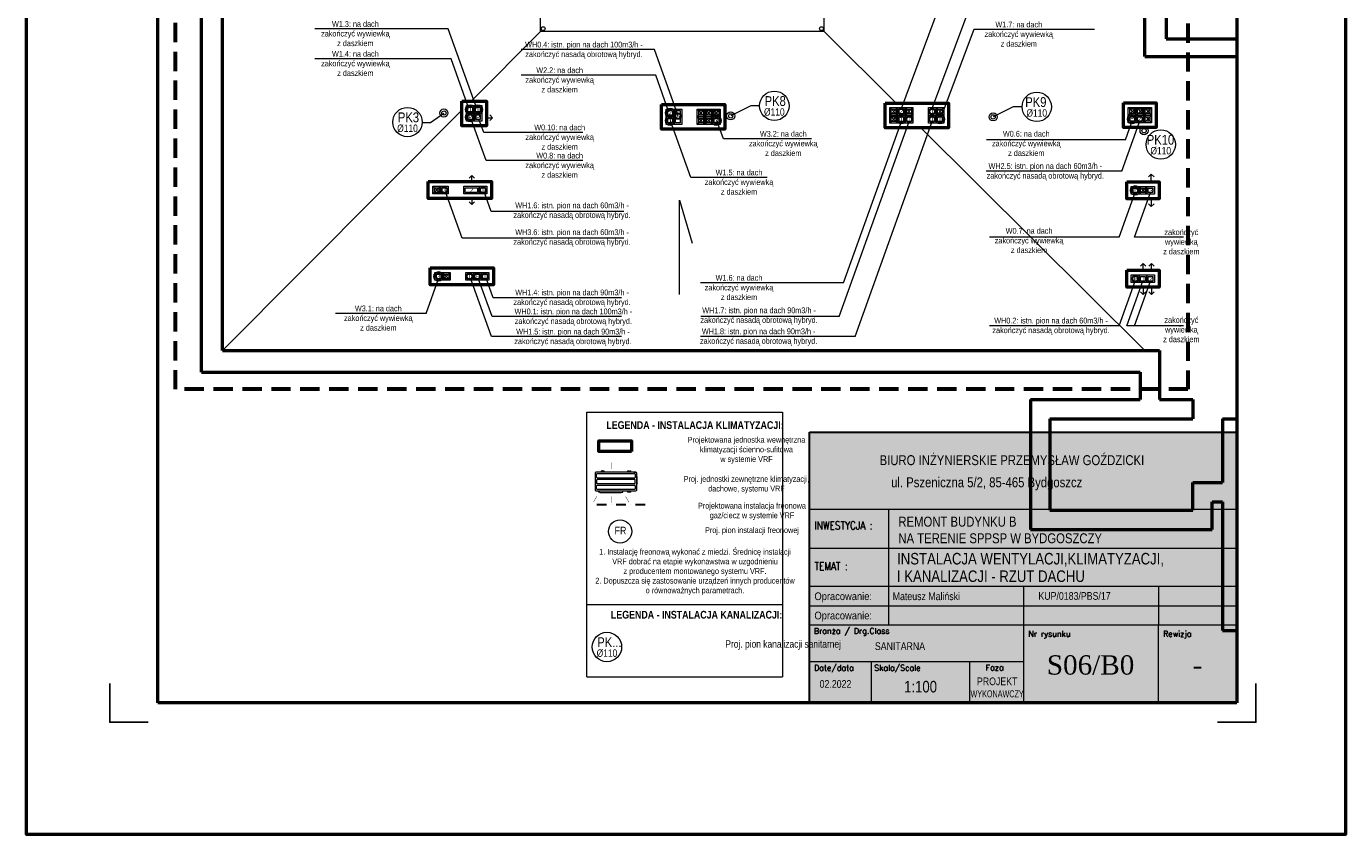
# Model space of a CAD drawing. Header units: millimetres. Extents: x -23540 to 53212, y -37964 to 41185.
# Tile 1 of 203: x -23540 to -20122, y -33187 to -31092. Entities that reach past the tile are written whole.
import ezdxf
from ezdxf.enums import TextEntityAlignment as Align

# ---------------------------------------------------------------- set-up
doc = ezdxf.new("R2010")
doc.units = ezdxf.units.MM
doc.linetypes.add('DASHDOT', pattern=[1, 0.5, -0.25, 0, -0.25])
doc.linetypes.add('DASHEDX2', pattern=[1.5, 1, -0.5])
doc.layers.get('0').update_dxf_attribs({"lineweight": 18})
for name, color, linetype, lineweight in [('M_Ramki do druku', 7, 'Continuous', 18), ('M_Ramki rysunków', 2, 'Continuous', 18), ('mm_klima_PROJ', 86, 'Continuous', 35), ('mm_klimatyzacja', 94, 'Continuous', 50), ('MM_KS', 14, 'Continuous', 50), ('MM_KS_OPISY', 7, 'Continuous', 9), ('mm_WENT_graw', 200, 'Continuous', 15), ('mm_went_opis', 7, 'Continuous', 15), ('mm_Wentylacja', 5, 'Continuous', 50), ('mm_wentylacja_bloki', 7, 'Continuous', 18), ('PG_PRZERYWANE_ŚREDNIE', 1, 'DASHEDX2', 18), ('PG_WIDOKOWE_CIENKIE', 1, 'Continuous', 18), ('PG_ŚCIANY_SŁUPY', 4, 'Continuous', 18), ('Przekrojowa', 60, 'Continuous', 18), ('TABC', 1, 'Continuous', 18), ('TABELKA', 7, 'Continuous', 18)]:
    doc.layers.add(name, color=color, linetype=linetype, lineweight=lineweight)
doc.styles.add('BIKTS', font='bikromsw.shx', dxfattribs={"width": 0.85})
doc.styles.add('MtXpl_Arial_Narrow', font='ARIALN.TTF')
doc.styles.add('ROMANC', font='times.ttf', dxfattribs={"height": 20})
doc.styles.add('ROMANS', font='bikromsw.shx', dxfattribs={"width": 0.8})
doc.styles.add('SIMPLEX', font='SIMPLEX')
doc.styles.get("Standard").update_dxf_attribs({"font": 'arial.ttf'})

# ---------------------------------------------------------------- blocks, each defined once
blk = doc.blocks.new('A$Ca7df3ec1')
at = {"layer": 'PG_ŚCIANY_SŁUPY', "color": 252, "lineweight": 13}
for points in [[(2, 22), (22, 22), (22, 2), (2, 2)], [(6, 18), (18, 18), (18, 6), (6, 6)]]:
    blk.add_lwpolyline(points, close=True, dxfattribs=at)
blk = doc.blocks.new('A$C18dd1a9f')
at = {"layer": 'mm_Wentylacja', "color": 1, "lineweight": 15, "ltscale": 50}
for radius in [12.2, 8.1]:
    blk.add_circle((-6, 6), radius, dxfattribs=at)
blk = doc.blocks.new('A$C38c5ed0e')
at = {"true_color": 0xffffff}
h = blk.add_hatch(color=7, dxfattribs=at)
h.dxf.hatch_style = 1
h.paths.add_polyline_path([(1107.2, 702), (0, 702), (0, 0), (1107.2, 0)])
at = {"layer": 'Przekrojowa', "color": 18, "lineweight": 30, "true_color": 0x000000}
for p, q in [((0, 0), (0, 702)), ((0, 702), (1107.2, 702))]:
    blk.add_line(p, q, dxfattribs=at)
blk = doc.blocks.new('TAB-SP')
at = {"color": 18, "true_color": 0x000000}
for p, q in [((-5536, 0), (-5536, 3510)), ((-5536, 3510), (0, 3510)), ((0, 3510), (0, 0)), ((-4506, 2008), (-4506, 2508)), ((-5536, 2008), (0, 2008)), ((-4506, 1014), (-4506, 2025)), ((-2760, 1508), (-2760, 531)), ((-1014, 1508), (-1014, 1008)), ((-5520, 1258), (0, 1258)), ((0, 1008), (-5536, 1008)), ((-4506, 1008), (-4506, 1014)), ((-1014, 0), (-1014, 1008)), ((-5536, 0), (0, 0))]:
    blk.add_line(p, q, dxfattribs=at)
at = {"color": 18, "linetype": 'Continuous', "true_color": 0x000000}
for p, q in [((0, 2508), (-5536, 2508)), ((0, 1508), (-5536, 1508)), ((-2760, 531), (-5536, 531)), ((-4733, 0), (-4733, 531)), ((-3457, 0), (-3457, 531)), ((-2760, 531), (-2760, 0))]:
    blk.add_line(p, q, dxfattribs=at)
at = {"color": 18, "true_color": 0x000000, "style": 'ROMANS', "width": 0.711769}
for p, p2 in [((-5470, 1333), (-4691, 1333)), ((-5470, 1083), (-4691, 1083))]:
    blk.add_text('Opracowanie: ', height=100, dxfattribs=at).set_placement(p, p2, align=Align.FIT)
at = {"color": 18, "true_color": 0x000000, "style": 'BIKTS', "width": 0.85}
for tag, p, height in [('TEMAT1', (-4383, 1811), 150), ('TEMAT2', (-4383, 1591), 150), ('PROJEKTOWAł1', (-4383, 1336), 100), ('UPR.NR1', (-2569, 1341), 100), ('PROJEKTOWAŁ2', (-4383, 1086), 100), ('UPR.NR2', (-2569, 1091), 100), ('BRANżA', (-4783, 686), 100), ('FAZA', (-3199, 242), 100), ('DATA', (-5403, 196), 100), ('SKALA', (-4363, 136), 150), ('UPR.NR4', (-3378, 73), 100)]:
    blk.add_attdef(tag, p, '', height=height, dxfattribs=at)
at = {"color": 18, "true_color": 0x000000, "style": 'ROMANC'}
for tag, p in [('NR', (-2075, 368)), ('REWIZJA', (-508, 368))]:
    blk.add_attdef(tag, text='', height=250, dxfattribs=at).set_placement(p, align=Align.CENTER)
at = {"layer": 'TABC', "color": 18, "linetype": 'Continuous', "true_color": 0x000000, "style": 'SIMPLEX'}
for s, p in [('Branża / Drg.Class', (-5478, 896)), ('Nr rysunku', (-2700, 859)), ('Rewizja', (-954, 859)), ('Date/data', (-5475, 418)), ('Skala/Scale', (-4696, 418)), ('Faza', (-3252, 421))]:
    blk.add_text(s, height=74.6, dxfattribs=at).set_placement(p)
at = {"layer": 'TABELKA', "color": 18, "true_color": 0x000000}
for s, height, style, width, p in [('BIURO INŻYNIERSKIE PRZEMYSŁAW GOŹDZICKI', 128.93, 'BIKTS', 0.85, (-4626, 3082)), ('ul. Pszeniczna 5/2, 85-465 Bydgoszcz', 128.93, 'BIKTS', 0.85, (-4477, 2795)), ('REMONT BUDYNKU B', 128.93, 'BIKTS', 0.85, (-4383, 2285)), ('INWESTYCJA :', 105.6, 'SIMPLEX', 0.8, (-5470, 2248)), ('NA TERENIE SPPSP W BYDGOSZCZY', 128.93, 'BIKTS', 0.85, (-4383, 2070)), ('TEMAT :', 105.6, 'SIMPLEX', 0.8, (-5470, 1721))]:
    blk.add_text(s, height=height, dxfattribs=dict(at, style=style, width=width)).set_placement(p)
blk = doc.blocks.new('A$C4604700A')
at = {"color": 8, "lineweight": 50}
for points in [[(-37.3, -5, 1, 1, 0), (-41.8, -12.7, 10, 0, 0), (-46, -20.1, 0, 0, 0)], [(0, -5, 1, 1, 0), (0, -13.9, 10, 0, 0), (0, -22.4, 0, 0, 0)], [(37.3, -5, 1, 1, 0), (41.8, -12.7, 10, 0, 0), (46, -20.1, 0, 0, 0)]]:
    blk.add_lwpolyline(points, format="xyseb", dxfattribs=at)
blk = doc.blocks.new('AJY072LELAH_3_upper')
at = {"linetype": 'Continuous', "lineweight": 9}
for p, q in [((94, 592), (94, 588)), ((94, 592), (94, 580)), ((94, 592), (94, 592)), ((94, 588), (94, 154)), ((94, 568), (94, 384)), ((1149, 613), (115, 613)), ((134, 483), (134, 562)), ((134, 482), (134, 483)), ((134, 413), (134, 413)), ((134, 413), (134, 332)), ((1124, 573), (144, 573)), ((144, 473), (1124, 473)), ((1124, 423), (144, 423)), ((250, 653), (280, 653)), ((250, 653), (250, 613)), ((282, 631), (282, 651)), ((297, 651), (297, 631)), ((299, 653), (330, 653)), ((330, 613), (330, 653)), ((938, 653), (968, 653)), ((938, 653), (938, 613)), ((970, 631), (970, 651)), ((985, 651), (985, 631)), ((987, 653), (1018, 653)), ((1018, 613), (1018, 653)), ((1097, 613), (1153, 613)), ((1134, 562), (1134, 483)), ((1134, 483), (1134, 482)), ((1134, 333), (1134, 413)), ((1134, 413), (1134, 413)), ((1153, 613), (1155, 613)), ((1174, 594), (1174, 592)), ((1174, 588), (1174, 592)), ((1174, 158), (1174, 588)), ((1175, 501), (1180, 492)), ((1182, 483), (1182, 487)), ((1182, 327), (1182, 483)), ((115, 133), (1149, 133)), ((134, 332), (134, 333)), ((134, 263), (134, 263)), ((134, 183), (134, 263)), ((144, 323), (1124, 323)), ((1124, 273), (144, 273)), ((144, 173), (1124, 173)), ((179, 103), (179, 133)), ((219, 93), (183, 99)), ((219, 93), (773, 93)), ((773, 93), (810, 99)), ((814, 103), (814, 133)), ((938, 133), (938, 95)), ((1018, 95), (938, 95)), ((1018, 95), (1018, 133)), ((1134, 333), (1134, 332)), ((1134, 263), (1134, 184)), ((1134, 263), (1134, 263)), ((1149, 133), (1153, 133)), ((1153, 133), (1153, 133)), ((1153, 133), (1153, 133)), ((1174, 154), (1174, 158)), ((1174, 154), (1174, 154)), ((1174, 154), (1174, 154)), ((1180, 319), (1175, 309)), ((1182, 324), (1182, 327))]:
    blk.add_line(p, q, dxfattribs=at)
at = {"color": 8, "lineweight": 50}
blk.add_lwpolyline([(510, 874, 10, 10, 0), (510, 784, 100, 0, 0), (510, 699, 0, 0, 0)], format="xyseb", dxfattribs=at)
at = {"linetype": 'Continuous', "lineweight": 9}
blk.add_circle((978, 115), 7.5, dxfattribs=at)
for centre, radius, start, end in [((115, 592), 20.8, 170.171, 180), ((115, 592), 20.8, 90, 160.843), ((144, 563), 10.3, 88.4156, 184.328), ((144, 483), 10.3, 183.3817, 270), ((144, 413), 10.3, 90, 176.6183), ((280, 651), 2, 0, 90), ((290, 631), 7.5, 180, 360), ((299, 651), 2, 90, 180), ((968, 651), 2, 0, 90), ((978, 631), 7.5, 180, 360), ((987, 651), 2, 90, 180), ((1124, 563), 10.3, 355.672, 451.5886), ((1124, 483), 10.3, 270, 356.6183), ((1124, 413), 10.3, 3.3817, 90), ((1153, 592), 20.8, 0, 90), ((1153, 592), 20.7, 80.1645, 90), ((1184, 506), 10, 188.1096, 210), ((1172, 487), 10, 0, 30), ((115, 154), 20.8, 180, 270), ((144, 333), 10.3, 183.3817, 270), ((144, 263), 10.3, 90, 176.6183), ((144, 183), 10, 180, 270), ((183, 103), 4.4, 180, 260.7), ((809, 103), 4.4, 279.3, 360), ((1124, 333), 10.3, 270, 356.6183), ((1124, 263), 10.3, 3.3817, 90), ((1124, 183), 10.3, 268.4114, 364.328), ((1153, 154), 20.8, 270, 360), ((1153, 154), 20.7, 289.4904, 340.5008), ((1184, 304), 10, 150, 171.8904), ((1172, 324), 10, 330, 360)]:
    blk.add_arc(centre, radius, start, end, dxfattribs=at)
at = {"xscale": 10, "yscale": 10, "zscale": 10}
blk.add_blockref('A$C4604700A', (510, 39), dxfattribs=at)

msp = doc.modelspace()

# ---------------------------------------------------------------- linework, layer by layer
at = {"lineweight": 50}
for p, q in [((-23085.7, -31987.6), (-23085.7, -29490.6)), ((-20586.2, -29490.6), (-20586.2, -31124.2)), ((-23031.7, -31931.6), (-23031.7, -29556.6)), ((-20642.2, -31169.6), (-20642.2, -30758.4)), ((-20586.2, -31124.2), (-20403.8, -31124.2)), ((-20642.2, -31169.6), (-20403.8, -31169.6)), ((-23031.7, -31931.6), (-20603.6, -31931.6)), ((-20603.6, -31931.6), (-20603.6, -32058.8)), ((-23085.7, -31987.6), (-20653.6, -31987.6)), ((-20653.6, -31987.6), (-20653.6, -32058.8)), ((-20937.8, -32058.8), (-20653.6, -32058.8)), ((-20937.8, -32058.8), (-20937.8, -32395.4)), ((-20603.6, -32058.8), (-20517.1, -32058.8)), ((-20517.1, -32058.8), (-20517.1, -32108.8)), ((-20887.8, -32108.8), (-20517.1, -32108.8)), ((-20887.8, -32108.8), (-20887.8, -32345.4)), ((-20440.3, -32108.8), (-20440.3, -32274.2)), ((-20440.3, -32108.8), (-20403.8, -32108.8)), ((-20517.1, -32345.4), (-20517.1, -32274.2)), ((-20517.1, -32274.2), (-20440.3, -32274.2)), ((-20467.1, -32395.4), (-20467.1, -32324.2)), ((-20467.1, -32324.2), (-20440.3, -32324.2)), ((-20440.3, -32324.2), (-20440.3, -32657.9)), ((-20887.8, -32345.4), (-20517.1, -32345.4)), ((-20937.8, -32395.4), (-20517.1, -32395.4)), ((-20517.1, -32395.4), (-20467.1, -32395.4)), ((-20440.3, -32657.9), (-20403.8, -32657.9))]:
    msp.add_line(p, q, dxfattribs=at)
for p, q in [((-21472.7, -31104.6), (-21472.7, -30365.6)), ((-22207.7, -31104.6), (-22207.7, -30407.1)), ((-22207.7, -31104.6), (-22387.6, -31285.1)), ((-21472.7, -31104.6), (-22207.7, -31104.6)), ((-21472.7, -31104.6), (-21286.3, -31290.3)), ((-22411.5, -31309.1), (-23031.7, -31931.6)), ((-21222, -31354.3), (-20642.2, -31931.6)), ((-21847.4, -31786.3), (-21847.4, -31542)), ((-21847.4, -31542), (-21814.8, -31653.8))]:
    msp.add_line(p, q)
for centre in [(-22200.7, -31097.6), (-21479.7, -31097.6)]:
    msp.add_circle(centre, 5)
at = {"layer": 'M_Ramki do druku', "color": 251, "lineweight": -2, "true_color": 0x636466}
for points in [[(-23223.8, -32895.3), (-23323.8, -32895.3), (-23323.8, -32795.3)], [(-20453.8, -32895.3), (-20353.8, -32895.3), (-20353.8, -32795.3)]]:
    msp.add_lwpolyline(points, dxfattribs=at)
at = {"layer": 'M_Ramki rysunków', "color": 18, "lineweight": 50, "true_color": 0x000000}
for p, q in [((-23198.8, -32845.3), (-23198.8, -28745.3)), ((-20403.8, -28745.3), (-20403.8, -32845.3)), ((-20403.8, -32845.3), (-23198.8, -32845.3))]:
    msp.add_line(p, q, dxfattribs=at)
at = {"layer": 'mm_klimatyzacja', "linetype": 'DASHDOT', "lineweight": 30, "ltscale": 50}
msp.add_line((-21936.7, -32331.9), (-22066, -32331.9), dxfattribs=at)
at = {"layer": 'mm_klimatyzacja', "color": 3, "linetype": 'Continuous', "lineweight": 50, "ltscale": 50}
msp.add_lwpolyline([(-21972.2, -32193.3), (-22056.2, -32193.3), (-22056.2, -32166.3), (-21972.2, -32166.3)], close=True, dxfattribs=at)
at = {"layer": 'mm_klimatyzacja', "lineweight": 15}
msp.add_circle((-22001.3, -32400.8), 30, dxfattribs=at)
at = {"layer": 'MM_KS', "lineweight": 20}
for centre, radius in [((-22457.9, -31316.2), 10.5), ((-22457.9, -31316.2), 5.5), ((-22457.9, -31316.2), 5.5), ((-21714.8, -31323.7), 10.5), ((-21714.8, -31323.7), 5.5), ((-21714.8, -31323.7), 5.5), ((-21034.8, -31326.3), 10.5), ((-21034.8, -31326.3), 5.5), ((-21034.8, -31326.3), 5.5), ((-20643.8, -31362.1), 10.5), ((-20643.8, -31362.1), 5.5), ((-20643.8, -31362.1), 5.5)]:
    msp.add_circle(centre, radius, dxfattribs=at)
at = {"layer": 'MM_KS_OPISY'}
for p, q in [((-21662.7, -31297.9), (-21714.8, -31323.7)), ((-21639.9, -31297.9), (-21662.7, -31297.9)), ((-20982.6, -31300.5), (-21034.8, -31326.3)), ((-20959.9, -31300.5), (-20982.6, -31300.5)), ((-22514.1, -31340.7), (-22492.4, -31340.7)), ((-22492.4, -31340.7), (-22457.9, -31316.2))]:
    msp.add_line(p, q, dxfattribs=at)
for centre in [(-21601.8, -31297.5), (-21601.8, -31297.5), (-20921.8, -31300.1), (-20921.8, -31300.1), (-20921.8, -31300.1), (-22552.2, -31339.7), (-20600.5, -31397.8), (-22035.5, -32700.2)]:
    msp.add_circle(centre, 38.1, dxfattribs=at)
at = {"layer": 'mm_WENT_graw', "lineweight": 15}
for p, q in [((-21801.7, -31306), (-21781.7, -31326)), ((-21781.7, -31306), (-21801.7, -31326)), ((-21781.7, -31306), (-21761.7, -31326)), ((-21761.7, -31306), (-21781.7, -31326)), ((-21761.7, -31306), (-21741.7, -31326)), ((-21741.7, -31306), (-21761.7, -31326)), ((-21302.7, -31302.3), (-21282.7, -31322.3)), ((-21282.7, -31302.3), (-21302.7, -31322.3)), ((-21262.7, -31302.3), (-21242.7, -31322.3)), ((-21242.7, -31302.3), (-21262.7, -31322.3)), ((-21182.7, -31302.3), (-21162.7, -31322.3)), ((-21162.7, -31302.3), (-21182.7, -31322.3)), ((-20683.7, -31301.7), (-20663.7, -31321.7)), ((-20663.7, -31301.7), (-20683.7, -31321.7)), ((-20663.7, -31301.7), (-20643.7, -31321.7)), ((-20643.7, -31301.7), (-20663.7, -31321.7)), ((-20643.7, -31301.7), (-20623.7, -31321.7)), ((-20623.7, -31301.7), (-20643.7, -31321.7)), ((-21801.7, -31326), (-21781.7, -31346)), ((-21781.7, -31326), (-21801.7, -31346)), ((-21781.7, -31326), (-21761.7, -31346)), ((-21761.7, -31326), (-21781.7, -31346)), ((-21302.7, -31322.3), (-21282.7, -31342.3)), ((-21282.7, -31322.3), (-21302.7, -31342.3)), ((-20643.7, -31321.7), (-20623.7, -31341.7)), ((-20623.7, -31321.7), (-20643.7, -31341.7)), ((-22486.7, -31505.9), (-22466.7, -31525.9)), ((-22466.7, -31505.9), (-22486.7, -31525.9)), ((-20656.8, -31506.6), (-20636.8, -31526.6)), ((-20636.8, -31506.6), (-20656.8, -31526.6)), ((-22461.5, -31729.6), (-22441.5, -31749.6)), ((-22441.5, -31729.6), (-22461.5, -31749.6))]:
    msp.add_line(p, q, dxfattribs=at)
at = {"layer": 'mm_WENT_graw', "lineweight": 30}
for centre in [(-21272.7, -31312.3), (-21192.7, -31312.3), (-21852.1, -31324.1), (-21252.7, -31332.3), (-21192.7, -31332.3), (-20654.7, -31331.7), (-22456.7, -31515.9), (-22356.7, -31515.9), (-22391.5, -31739.6), (-22371.5, -31739.6), (-22351.5, -31739.6), (-20666.8, -31745.6)]:
    msp.add_circle(centre, 7.5, dxfattribs=at)
at = {"layer": 'mm_went_opis'}
for p, q in [((-21149.5, -30972.3), (-21272.7, -31302.4)), ((-21092.6, -31034.1), (-21192.7, -31302.4)), ((-22446.8, -31098.4), (-22792.5, -31098.4)), ((-22372.9, -31304.6), (-22446.8, -31098.4)), ((-21084.9, -31099.8), (-21169.2, -31325.6)), ((-20771.8, -31099.8), (-21084.9, -31099.8)), ((-21912.6, -31151.8), (-22257.8, -31151.8)), ((-21851.2, -31323.3), (-21912.6, -31151.8)), ((-22439, -31175.9), (-22792.5, -31175.9)), ((-22392.9, -31304.6), (-22439, -31175.9)), ((-21909.1, -31218.4), (-22257.8, -31218.4)), ((-21874.9, -31313.9), (-21909.1, -31218.4)), ((-22348.4, -31439.6), (-22387, -31331.8)), ((-22354.6, -31366.7), (-22367.1, -31331.8)), ((-21818, -31483.4), (-21870.8, -31336.2)), ((-21733.9, -31383.2), (-21750.8, -31336.2)), ((-21433.7, -31843.6), (-21252.7, -31338.3)), ((-21422.5, -31756.5), (-21272.7, -31338.3)), ((-21392.2, -31895.1), (-21192.7, -31338.3)), ((-20701.6, -31466.7), (-20656.8, -31341.7)), ((-20691.9, -31385.5), (-20676.2, -31341.7)), ((-22097.9, -31366.7), (-22354.6, -31366.7)), ((-21505.3, -31383.2), (-21733.9, -31383.2)), ((-20691.9, -31385.5), (-21052, -31385.5)), ((-22097.9, -31439.6), (-22348.4, -31439.6)), ((-20701.6, -31466.7), (-21053, -31466.7)), ((-21620, -31483.4), (-21818, -31483.4)), ((-22411, -31640.8), (-22454, -31520.7)), ((-22335.8, -31571.3), (-22354, -31520.7)), ((-20708.3, -31638.4), (-20666.8, -31522.6)), ((-20668.3, -31638.4), (-20626.8, -31522.6)), ((-21991.8, -31571.3), (-22335.8, -31571.3)), ((-21991.8, -31640.8), (-22411, -31640.8)), ((-20708.3, -31638.4), (-21044.1, -31638.4)), ((-20542, -31638.4), (-20668.3, -31638.4)), ((-22503.8, -31835.9), (-22471.5, -31745.6)), ((-22334.8, -31895.1), (-22388.8, -31744.3)), ((-22333.2, -31843.6), (-22368.8, -31744.3)), ((-22330.6, -31795), (-22348.8, -31744.3)), ((-20708.3, -31867.4), (-20666.8, -31751.6)), ((-20688.3, -31867.4), (-20646.8, -31751.6)), ((-20668.3, -31867.4), (-20626.8, -31751.6)), ((-21422.5, -31756.5), (-21793.4, -31756.5)), ((-21997.5, -31795), (-22330.6, -31795)), ((-22503.8, -31835.9), (-22738.7, -31835.9)), ((-21997.5, -31843.6), (-22333.2, -31843.6)), ((-21433.7, -31843.6), (-21791.8, -31843.6)), ((-20708.3, -31867.4), (-21044.1, -31867.4)), ((-20542, -31867.4), (-20688.3, -31867.4)), ((-21997.5, -31895.1), (-22334.8, -31895.1)), ((-21392.2, -31895.1), (-21793.4, -31895.1))]:
    msp.add_line(p, q, dxfattribs=at)
at = {"layer": 'mm_Wentylacja', "color": 142, "lineweight": 20}
for p, q in [((-22346.7, -31328.3), (-22331.7, -31328.3)), ((-22331.7, -31328.3), (-22338.8, -31321.2)), ((-22331.7, -31328.3), (-22338.8, -31335.3)), ((-22385.3, -31478.2), (-22392.4, -31485.2)), ((-22385.3, -31493.2), (-22385.3, -31478.2)), ((-22385.3, -31478.2), (-22378.3, -31485.2)), ((-20625, -31474.9), (-20632.1, -31482)), ((-20625, -31489.9), (-20625, -31474.9)), ((-20625, -31474.9), (-20617.9, -31482)), ((-22385.3, -31553.7), (-22392.4, -31546.6)), ((-22385.3, -31538.7), (-22385.3, -31553.7)), ((-22385.3, -31553.7), (-22378.3, -31546.6)), ((-20625, -31543.3), (-20625, -31558.3)), ((-20625, -31558.3), (-20632.1, -31551.2)), ((-20625, -31558.3), (-20617.9, -31551.2)), ((-20646.1, -31706.1), (-20653.2, -31713.2)), ((-20646.1, -31721.1), (-20646.1, -31706.1)), ((-20646.1, -31706.1), (-20639.1, -31713.2)), ((-20624.4, -31706.1), (-20631.5, -31713.2)), ((-20624.4, -31721.1), (-20624.4, -31706.1)), ((-20624.4, -31706.1), (-20617.3, -31713.2)), ((-20646.1, -31786.9), (-20653.2, -31779.8)), ((-20646.1, -31771.9), (-20646.1, -31786.9)), ((-20646.1, -31786.9), (-20639.1, -31779.8)), ((-20624.4, -31786.9), (-20631.5, -31779.8)), ((-20624.4, -31771.9), (-20624.4, -31786.9)), ((-20624.4, -31786.9), (-20617.3, -31779.8))]:
    msp.add_line(p, q, dxfattribs=at)
at = {"layer": 'mm_wentylacja_bloki'}
for p, q in [((-22087.5, -32778), (-22087.5, -32091.9)), ((-22087.5, -32091.9), (-21580.9, -32091.9)), ((-21580.9, -32091.9), (-21580.9, -32778)), ((-22087.5, -32590.3), (-21580.9, -32590.3)), ((-22087.5, -32778), (-21580.9, -32778))]:
    msp.add_line(p, q, dxfattribs=at)
at = {"layer": 'PG_PRZERYWANE_ŚREDNIE', "color": 18, "lineweight": 60, "ltscale": 50, "true_color": 0x000000}
msp.add_lwpolyline([(-23153.7, -29433.9), (-20530, -29433.9), (-20530, -32032.3), (-23153.7, -32032.3), (-23153.7, -30620.1), (-23153.7, -30620.1), (-23153.7, -29433.9)], dxfattribs=at)
at = {"layer": 'PG_ŚCIANY_SŁUPY', "color": 252, "lineweight": 13}
for points in [[(-21861.7, -31306), (-21841.7, -31306), (-21841.7, -31346), (-21861.7, -31346)], [(-21857.7, -31310), (-21845.7, -31310), (-21845.7, -31342), (-21857.7, -31342)], [(-22406.7, -31505.9), (-22366.7, -31505.9), (-22366.7, -31525.9), (-22406.7, -31525.9)], [(-22402.7, -31509.9), (-22370.7, -31509.9), (-22370.7, -31521.9), (-22402.7, -31521.9)]]:
    msp.add_lwpolyline(points, close=True, dxfattribs=at)
at = {"layer": 'Przekrojowa', "color": 1, "lineweight": 50}
msp.add_lwpolyline([(-23539.7, -28466.5), (-20121.6, -28466.5), (-20121.6, -33186.6), (-23539.7, -33186.6)], close=True, dxfattribs=at)
at = {"layer": 'Przekrojowa', "color": 18, "lineweight": 50, "true_color": 0x000000}
for points in [[(-22411.5, -31285.1), (-22347.7, -31285.1), (-22347.7, -31349.1), (-22411.5, -31349.1)], [(-21893.7, -31294), (-21729.7, -31294), (-21729.7, -31358), (-21893.7, -31358)], [(-21314.7, -31290.3), (-21150.7, -31290.3), (-21150.7, -31354.3), (-21314.7, -31354.3)], [(-20696.7, -31289.7), (-20612.7, -31289.7), (-20612.7, -31353.7), (-20696.7, -31353.7)], [(-22498.7, -31493.9), (-22334.7, -31493.9), (-22334.7, -31537.9), (-22498.7, -31537.9)], [(-20688.8, -31494.6), (-20604.8, -31494.6), (-20604.8, -31538.6), (-20688.8, -31538.6)], [(-22493.5, -31717.6), (-22329.5, -31717.6), (-22329.5, -31761.6), (-22493.5, -31761.6)], [(-20688.8, -31723.6), (-20604.8, -31723.6), (-20604.8, -31767.6), (-20688.8, -31767.6)]]:
    msp.add_lwpolyline(points, close=True, dxfattribs=at)

# ---------------------------------------------------------------- block references
at = {"color": 18, "true_color": 0x000000}
ref = msp.add_blockref('TAB-SP', (-20403.8, -32845.3), dxfattribs=dict(at, xscale=0.1999999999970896, yscale=0.1999999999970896, zscale=0.1999999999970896))
ref.add_attrib('TEMAT1', 'INSTALACJA WENTYLACJI,KLIMATYZACJI,', (-21283.7, -32486.4), dxfattribs={"color": 250, "height": 30, "style": 'BIKTS', "width": 0.85})
ref.add_attrib('TEMAT2', 'I KANALIZACJI - RZUT DACHU', (-21284.1, -32531.8), dxfattribs={"color": 250, "height": 30, "style": 'BIKTS', "width": 0.85})
ref.add_attrib('PROJEKTOWAł2', 'Mateusz Maliński', (-21295, -32578.8), dxfattribs={"color": 250, "height": 20, "style": 'BIKTS', "width": 0.85})
ref.add_attrib('UPR.NR2', 'KUP/0183/PBS/17', (-20917.5, -32577.9), dxfattribs={"color": 250, "height": 20, "style": 'BIKTS', "width": 0.85})
ref.add_attrib('UPR.NR4', 'WYKONAWCZY', (-21093.4, -32830.7), dxfattribs={"color": 250, "height": 18, "style": 'BIKTS', "width": 0.75})
ref.add_attrib('BRANżA', 'SANITARNA', (-21341.3, -32708.1), dxfattribs={"color": 250, "height": 20, "style": 'BIKTS', "width": 0.85})
ref.add_attrib('DATA', '02.2022', (-21484.4, -32806.1), dxfattribs={"color": 250, "height": 20, "style": 'BIKTS', "width": 0.85})
ref.add_attrib('SKALA', '1:100', (-21265.6, -32818.1), dxfattribs={"color": 250, "height": 30, "style": 'BIKTS', "width": 0.85})
ref.add_attrib('FAZA', 'PROJEKT ', (-21076.8, -32799.3), dxfattribs={"color": 250, "height": 20, "style": 'BIKTS', "width": 0.85})
ref.add_attrib('NR', 'S06/B0', dxfattribs={"color": 250, "height": 50, "style": 'ROMANC'}).set_placement((-20782.4, -32771.8), align=Align.CENTER)
ref.add_attrib('REWIZJA', '-', dxfattribs={"color": 250, "height": 50, "style": 'ROMANC'}).set_placement((-20505.5, -32771.8), align=Align.CENTER)
at = {"layer": 'mm_klima_PROJ', "xscale": 0.1, "yscale": 0.1, "zscale": 0.1}
msp.add_blockref('AJY072LELAH_3_upper', (-22075.6, -32308.8), dxfattribs=at)
at = {"layer": 'PG_WIDOKOWE_CIENKIE', "color": 6, "lineweight": 30}
msp.add_blockref('A$C38c5ed0e', (-21511, -32845.3), dxfattribs=at)
at = {"layer": 'Przekrojowa', "color": 18, "lineweight": 50, "true_color": 0x000000}
for p in [(-22383.7, -31313.1), (-22363.7, -31313.1), (-21865.7, -31322), (-22383.7, -31333.1), (-21865.7, -31342), (-21745.7, -31342), (-21266.7, -31338.3), (-21166.7, -31338.3), (-20668.7, -31337.7), (-20660.8, -31522.6), (-22465.5, -31745.6)]:
    msp.add_blockref('A$C18dd1a9f', p, dxfattribs=at)
at = {"layer": 'Przekrojowa', "color": 3}
for p in [(-22401.7, -31319.1), (-22381.7, -31319.1), (-21883.7, -31328), (-21803.7, -31328), (-21783.7, -31328), (-21763.7, -31328), (-21304.7, -31324.3), (-21284.7, -31324.3), (-21264.7, -31324.3), (-21204.7, -31324.3), (-21184.7, -31324.3), (-20686.7, -31323.7), (-20666.7, -31323.7), (-20646.7, -31323.7), (-22401.7, -31339.1), (-22381.7, -31339.1), (-21883.7, -31348), (-21803.7, -31348), (-21783.7, -31348), (-21763.7, -31348), (-21304.7, -31344.3), (-21284.7, -31344.3), (-21264.7, -31344.3), (-21204.7, -31344.3), (-21184.7, -31344.3), (-20686.7, -31343.7), (-20666.7, -31343.7), (-20646.7, -31343.7), (-22488.7, -31527.9), (-22468.7, -31527.9), (-22368.7, -31527.9), (-20678.8, -31528.6), (-20658.8, -31528.6), (-20638.8, -31528.6), (-22483.5, -31751.6), (-22463.5, -31751.6), (-22403.5, -31751.6), (-22383.5, -31751.6), (-22363.5, -31751.6), (-20678.8, -31757.6), (-20658.8, -31757.6), (-20638.8, -31757.6)]:
    msp.add_blockref('A$Ca7df3ec1', p, dxfattribs=at)

# ---------------------------------------------------------------- texts
at = {"layer": 'mm_klimatyzacja', "lineweight": 15, "insert": (-22015.6, -32388.6), "char_height": 20, "attachment_point": 1}
msp.add_mtext_dynamic_manual_height_columns('{\\fArial Narrow|b0|i0|c238|p34;FR}', width=38.507, gutter_width=1, heights=[0], dxfattribs=at)
at = {"layer": 'MM_KS_OPISY'}
for s, width, insert, char_height, attachment_point in [('{\\fArial Narrow|b0|i0|c238|p34;PK8}', 25.4, (-21627, -31272.5), 25.4, 1), ('{\\fArial Narrow|b0|i0|c238|p34;PK9}', 25.4, (-20896.7, -31275.1), 25.4, 3), ('{\\fArial Narrow|b0|i0|c238|p34;%%C110}', 0.503, (-21628.5, -31303.9), 19.05, 1), ('{\\fArial Narrow|b0|i0|c238|p34;%%C110}', 0.503, (-20895.2, -31306.5), 19.05, 3), ('{\\fArial Narrow|b0|i0|c238|p34;PK3}', 25.4, (-22577.3, -31314.7), 25.4, 1), ('{\\fArial Narrow|b0|i0|c238|p34;%%C110}', 0.503, (-22578.9, -31346.1), 19.05, 1), ('{\\fArial Narrow|b0|i0|c238|p34;PK10}', 25.4, (-20565.7, -31372.8), 25.4, 3), ('{\\fArial Narrow|b0|i0|c238|p34;%%C110}', 0.503, (-20573.9, -31404.2), 19.05, 3), ('{\\fArial Narrow|b0|i0|c238|p34;PK...}', 0.503, (-22060.6, -32675.2), 25.4, 1), ('{\\fArial Narrow|b0|i0|c238|p34;%%C110}', 0.503, (-22062.1, -32706.6), 19.05, 1)]:
    msp.add_mtext_dynamic_manual_height_columns(s, width=width, gutter_width=1, heights=[0], dxfattribs=dict(at, insert=insert, char_height=char_height, attachment_point=attachment_point))
at = {"layer": 'mm_went_opis', "color": 4, "style": 'MtXpl_Arial_Narrow'}
msp.add_text('P', height=12, dxfattribs=at).set_placement((-22376.4, -31745.3))
at = {"layer": 'mm_went_opis', "color": 18, "true_color": 0x000000, "attachment_point": 2}
for s, insert, char_height, width in [('{\\fArial Narrow|b0|i0|c238|p34;W1.3: na dach\\Pzakończyć wywiewką \\Pz daszkiem }', (-22687.3, -31077.8), 15, 195.5), ('{\\fArial Narrow|b0|i0|c238|p34;W1.7: na dach\\Pzakończyć wywiewką \\Pz daszkiem }', (-20968.4, -31079.2), 15, 195.5), ('{\\fArial Narrow|b0|i0|c238|p34;WH0.4: istn. pion na dach 100m3/h - zakończyć nasadą obrotową hybryd.}', (-22095, -31131.2), 15, 300.085), ('{\\fArial Narrow|b0|i0|c238|p34;W1.4: na dach\\Pzakończyć wywiewką \\Pz daszkiem }', (-22687.3, -31155.2), 15, 195.5), ('{\\fArial Narrow|b0|i0|c238|p34;W2.2: na dach\\Pzakończyć wywiewką \\Pz daszkiem }', (-22158, -31197.8), 15, 195.5), ('{\\fArial Narrow|b0|i0|c238|p34;1}', (-22389.8, -31300.8), 12, 196.657), ('{\\fArial Narrow|b0|i0|c238|p34;1}', (-22369.8, -31300.8), 12, 196.657), ('{\\fArial Narrow|b0|i0|c238|p34;2}', (-21871.8, -31309.6), 12, 196.657), ('{\\fArial Narrow|b0|i0|c238|p34;2}', (-21272.8, -31306), 12, 196.657), ('{\\fArial Narrow|b0|i0|c238|p34;1}', (-21192.8, -31306), 12, 196.657), ('{\\fArial Narrow|b0|i0|c238|p34;P}', (-22389.8, -31320.8), 12, 196.657), ('{\\fArial Narrow|b0|i0|c238|p34;P}', (-22369.8, -31320.8), 12, 196.657), ('{\\fArial Narrow|b0|i0|c238|p34;1}', (-21871.8, -31329.6), 12, 196.657), ('{\\fArial Narrow|b0|i0|c238|p34;P}', (-21850.3, -31318.5), 12, 196.657), ('{\\fArial Narrow|b0|i0|c238|p34;3}', (-21751.8, -31329.6), 12, 196.657), ('{\\fArial Narrow|b0|i0|c238|p34;1}', (-21272.8, -31326), 12, 196.657), ('{\\fArial Narrow|b0|i0|c238|p34;1}', (-21252.8, -31326), 12, 196.657), ('{\\fArial Narrow|b0|i0|c238|p34;1}', (-21192.8, -31326), 12, 196.657), ('{\\fArial Narrow|b0|i0|c238|p34;1}', (-21172.8, -31326), 12, 196.657), ('{\\fArial Narrow|b0|i0|c238|p34;P}', (-20674.8, -31324.1), 12, 196.657), ('{\\fArial Narrow|b0|i0|c238|p34;2}', (-20654.8, -31324.1), 12, 196.657), ('{\\fArial Narrow|b0|i0|c238|p34;W0.10: na dach\\Pzakończyć wywiewką\\Pz daszkiem}', (-22158, -31346.1), 15, 195.5), ('{\\fArial Narrow|b0|i0|c238|p34;W3.2: na dach\\Pzakończyć wywiewką \\Pz daszkiem }', (-21578.6, -31362.6), 15, 195.5), ('{\\fArial Narrow|b0|i0|c238|p34;W0.6: na dach\\Pzakończyć wywiewką \\Pz daszkiem }', (-20949, -31362.5), 15, 195.5), ('{\\fArial Narrow|b0|i0|c238|p34;W0.8: na dach\\Pzakończyć wywiewką \\Pz daszkiem }', (-22158, -31419), 15, 195.5), ('{\\fArial Narrow|b0|i0|c238|p34;WH2.5: istn. pion na dach 60m3/h - zakończyć nasadą obrotową hybryd.}', (-20899.7, -31446.1), 15, 300.085), ('{\\fArial Narrow|b0|i0|c238|p34;W1.5: na dach\\Pzakończyć wywiewką \\Pz daszkiem }', (-21693.3, -31462.8), 15, 195.5), ('{\\fArial Narrow|b0|i0|c238|p34;3}', (-22456.1, -31509.6), 12, 196.657), ('{\\fArial Narrow|b0|i0|c238|p34;2}', (-22385.8, -31509.6), 12, 196.657), ('{\\fArial Narrow|b0|i0|c238|p34;1}', (-22356.8, -31509.6), 12, 196.657), ('{\\fArial Narrow|b0|i0|c238|p34;P}', (-20667, -31509), 12, 196.657), ('{\\fArial Narrow|b0|i0|c238|p34;3}', (-20625.6, -31510.7), 12, 196.657), ('{\\fArial Narrow|b0|i0|c238|p34;WH1.6: istn. pion na dach 60m3/h - zakończyć nasadą obrotową hybryd.}', (-22125.9, -31548.1), 15, 300.085), ('{\\fArial Narrow|b0|i0|c238|p34;WH3.6: istn. pion na dach 60m3/h - zakończyć nasadą obrotową hybryd.}', (-22125.9, -31617.6), 15, 300.085), ('{\\fArial Narrow|b0|i0|c238|p34;W0.7: na dach\\Pzakończyć wywiewką \\Pz daszkiem }', (-20941.8, -31614.1), 15, 195.5), ('{\\fArial Narrow|b0|i0|c238|p34;zakończyć\\Pwywiewką \\Pz daszkiem }', (-20547.2, -31617.6), 15, 218.726), ('{\\fArial Narrow|b0|i0|c238|p34;3}', (-22471.6, -31733.3), 12, 196.657), ('{\\fArial Narrow|b0|i0|c238|p34;1}', (-22391.6, -31733.3), 12, 196.657), ('{\\fArial Narrow|b0|i0|c238|p34;1}', (-22351.5, -31733.3), 12, 196.657), ('{\\fArial Narrow|b0|i0|c238|p34;W1.6: na dach\\Pzakończyć wywiewką \\Pz daszkiem }', (-21693.3, -31735.9), 15, 195.5), ('{\\fArial Narrow|b0|i0|c238|p34;P}', (-20665.5, -31739.7), 12, 196.657), ('{\\fArial Narrow|b0|i0|c238|p34;1}', (-20646.5, -31739.7), 12, 196.657), ('{\\fArial Narrow|b0|i0|c238|p34;2}', (-20625.6, -31739.7), 12, 196.657), ('{\\fArial Narrow|b0|i0|c238|p34;WH1.4: istn. pion na dach 90m3/h - zakończyć nasadą obrotową hybryd.}', (-22125.9, -31773.8), 15, 300.085), ('{\\fArial Narrow|b0|i0|c238|p34;W3.1: na dach\\Pzakończyć wywiewką \\Pz daszkiem }', (-22627.9, -31815.2), 15, 195.5), ('{\\fArial Narrow|b0|i0|c238|p34;WH0.1: istn. pion na dach 100m3/h - zakończyć nasadą obrotową hybryd.}', (-22122.5, -31823), 15, 300.085), ('{\\fArial Narrow|b0|i0|c238|p34;WH1.7: istn. pion na dach 90m3/h - zakończyć nasadą obrotową hybryd.}', (-21641.4, -31820.1), 15, 300.085), ('{\\fArial Narrow|b0|i0|c238|p34;WH0.2: istn. pion na dach 60m3/h - zakończyć nasadą obrotową hybryd.}', (-20884.8, -31846.7), 15, 300.085), ('{\\fArial Narrow|b0|i0|c238|p34;zakończyć\\Pwywiewką \\Pz daszkiem }', (-20547.2, -31845.2), 15, 218.726), ('{\\fArial Narrow|b0|i0|c238|p34;WH1.5: istn. pion na dach 90m3/h - zakończyć nasadą obrotową hybryd.}', (-22123.5, -31875.2), 15, 300.085), ('{\\fArial Narrow|b0|i0|c238|p34;WH1.8: istn. pion na dach 90m3/h - zakończyć nasadą obrotową hybryd.}', (-21642.4, -31874.5), 15, 300.085)]:
    msp.add_mtext(s, dxfattribs=dict(at, insert=insert, char_height=char_height, width=width))
at = {"layer": 'mm_wentylacja_bloki', "attachment_point": 2}
for s, insert, char_height, width in [('{\\fArial Narrow|b1|i0|c238|p34;LEGENDA - INSTALACJA KLIMATYZACJI:}', (-21807.3, -32115.1), 20, 517.295), ('{\\fArial Narrow|b0|i0|c238|p34;Projektowana jednostka wewnętrzna \\Pklimatyzacji ścienno-sufitowa \\Pw systemie VRF }', (-21673.9, -32155.6), 15, 517.295), ('{\\fArial Narrow|b0|i0|c238|p34;Proj. jednostki zewnętrzne klimatyzacji,\\Pdachowe, systemu VRF}', (-21673.9, -32257.2), 15, 517.295), ('{\\fArial Narrow|b0|i0|c238|p34;Projektowana instalacja freonowa \\Pgaz/ciecz w systemie VRF}', (-21659.7, -32326.5), 15, 517.295), ('{\\fArial Narrow|b0|i0|c238|p34;Proj. pion instalacji freonowej}', (-21659.7, -32389.8), 15, 517.295), ('{\\fArial Narrow|b0|i0|c238|p34;1. Instalację freonową wykonać z miedzi. Średnicę instalacji \\PVRF dobrać na etapie wykonawstwa w uzgodnieniu \\Pz producentem montowanego systemu VRF.\\P2. Dopuszcza się zastosowanie urządzeń innych producentów \\Po równoważnych parametrach.}', (-21807.3, -32445.9), 15, 517.295), ('{\\fArial Narrow|b1|i0|c238|p34;LEGENDA - INSTALACJA KANALIZACJI:}', (-21803.2, -32606.6), 20, 517.295), ('{\\fArial Narrow|b0|i0|c238|p34;Proj. pion kanalizacji sanitarnej }', (-21578.9, -32682.9), 19.05, 656.965)]:
    msp.add_mtext(s, dxfattribs=dict(at, insert=insert, char_height=char_height, width=width))

doc.saveas('drawing.dxf')
